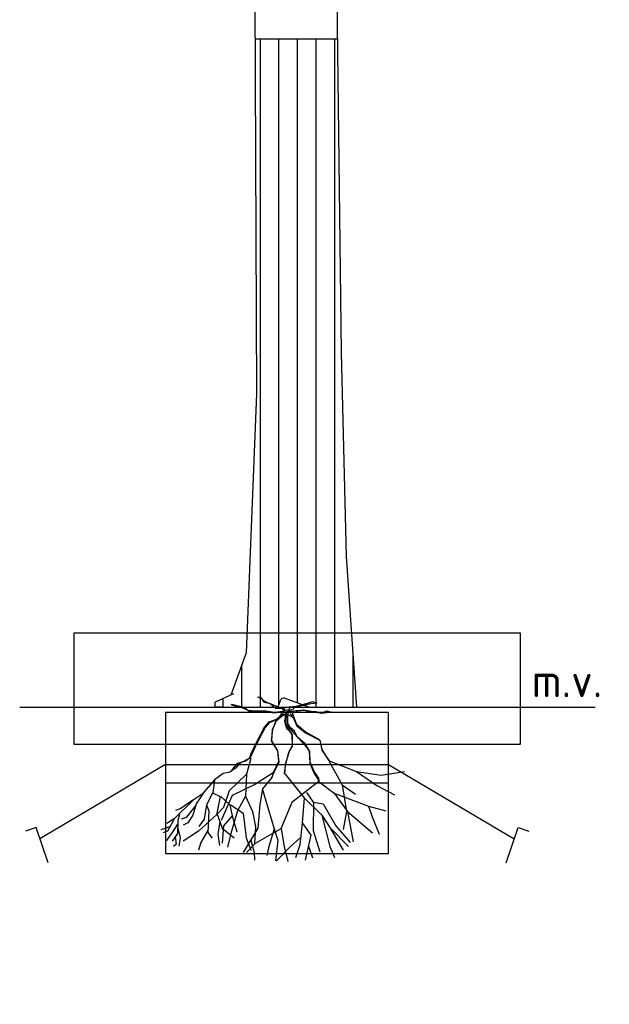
# Model space of a CAD drawing. Header units: metres. Extents: x 197542 to 199322, y 355606 to 356153.
# Tile 12 of 19: x 199006.93 to 199008.52, y 355622.58 to 355625.23. Entities that reach past the tile are written whole.
import ezdxf
from ezdxf.enums import TextEntityAlignment as Align

# ---------------------------------------------------------------- set-up
doc = ezdxf.new("R2010")
doc.units = ezdxf.units.M
for name, color, linetype in [('X-XX-NIEUW-DETAIL-S', 1, 'Continuous'), ('X-XX-NIEUW-DETAIL-T', 3, 'Continuous'), ('X-XX-NIEUW-DETAIL_GROEN-S', 7, 'Continuous')]:
    doc.layers.add(name, color=color, linetype=linetype)
doc.styles.add('NLCS-ISO-T18', font='NLCS-ISO.ttf')
pattern_1 = [(0, (-2.8, -0.948), (0, 6.985), [5.08, -1.905]), (90, (-2.8, -0.948), (-6.985, 4e-16), [5.08, -1.905])]

# ---------------------------------------------------------------- blocks, each defined once
blk = doc.blocks.new('TREE-F18')
at = {"color": 0}
for p, q in [((-1.673, 9.476), (-1.289, 11.399)), ((-0.264, 10.392), (0.633, 11.444)), ((0.121, 10.346), (-0.135, 11.49)), ((0.537, 9.842), (0.697, 11.444)), ((2.139, 10.804), (2.107, 11.399)), ((-2.954, 8.881), (-3.851, 10.62)), ((-2.954, 10.346), (-3.275, 11.17)), ((-1.833, 9.11), (-2.282, 10.758)), ((-1.513, 10.3), (-1.801, 11.216)), ((-0.936, 10.209), (-0.648, 11.216)), ((1.178, 10.437), (1.274, 11.032)), ((1.883, 8.927), (2.876, 10.804)), ((2.075, 10.117), (2.651, 10.804)), ((2.363, 9.842), (2.139, 10.804)), ((2.683, 9.659), (2.363, 10.62)), ((5.727, 10.025), (5.887, 10.62)), ((-4.14, 7.645), (-4.524, 9.98)), ((-3.371, 8.744), (-4.332, 10.025)), ((-2.954, 8.881), (-4.204, 10.346)), ((-2.41, 7.92), (-2.954, 10.346)), ((-1.096, 8.515), (-0.936, 10.209)), ((-0.968, 9.659), (-0.264, 10.392)), ((0.313, 8.973), (0.121, 10.346)), ((0.345, 8.973), (2.075, 10.117)), ((0.794, 8.973), (1.178, 10.437)), ((2.043, 8.835), (2.107, 10.071)), ((3.709, 9.339), (3.933, 10.392)), ((4.189, 8.744), (4.285, 10.071)), ((4.573, 9.385), (4.477, 10.254)), ((5.246, 9.11), (5.727, 10.025)), ((7.104, 9.659), (7.2, 10.3)), ((7.392, 10.163), (7.552, 10.346)), ((7.456, 9.568), (7.392, 10.163)), ((-5.805, 8.057), (-6.286, 9.385)), ((-4.14, 7.645), (-5.837, 9.293)), ((-1.096, 8.515), (-1.673, 9.476)), ((0.794, 8.973), (0.537, 9.842)), ((2.876, 7.782), (2.683, 9.659)), ((3.26, 7.599), (3.709, 9.339)), ((4.285, 8.927), (3.484, 9.659)), ((4.445, 8.423), (4.573, 9.385)), ((5.246, 9.247), (4.958, 9.705)), ((5.887, 9.156), (6.912, 9.934)), ((7.264, 8.927), (7.104, 9.659)), ((7.264, 8.332), (7.296, 9.339)), ((7.296, 9.339), (7.649, 9.934)), ((7.649, 9.247), (8.065, 9.888)), ((7.969, 9.156), (8.257, 9.293)), ((-4.075, 7.645), (-3.851, 9.018)), ((-2.506, 7.05), (-3.371, 8.744)), ((-2.41, 7.92), (-2.954, 8.881)), ((-1.865, 6.959), (-1.833, 9.11)), ((-0.392, 6.959), (0.345, 8.973)), ((1.338, 6.821), (0.794, 8.973)), ((1.755, 7.096), (1.883, 8.927)), ((2.235, 7.645), (2.043, 8.835)), ((3.612, 7.966), (3.292, 9.201)), ((3.644, 8.011), (4.189, 8.744)), ((4.637, 7.782), (4.285, 8.927)), ((4.637, 7.874), (5.887, 9.156)), ((5.182, 7.599), (5.246, 9.247)), ((5.502, 8.24), (5.855, 8.79)), ((6.591, 8.515), (6.912, 8.698)), ((7.296, 8.606), (7.649, 9.247)), ((7.488, 8.194), (7.969, 9.156)), ((7.809, 8.79), (8.065, 8.927)), ((8.065, 8.927), (8.417, 9.064)), ((-5.549, 7.233), (-5.805, 8.057)), ((-1.225, 6.592), (-1.096, 8.515)), ((3.612, 6.409), (4.349, 8.332)), ((3.773, 7.142), (3.612, 7.966)), ((5.342, 7.142), (5.502, 8.24)), ((6.047, 7.142), (6.72, 8.103)), ((6.239, 6.775), (7.488, 8.194)), ((6.271, 7.92), (6.591, 8.515)), ((6.72, 8.103), (7.04, 8.24)), ((7.168, 7.874), (7.264, 8.332)), ((7.488, 8.194), (8.001, 8.561)), ((-5.549, 7.233), (-6.734, 7.599)), ((-3.243, 6.226), (-4.14, 7.645)), ((-3.787, 5.585), (-4.075, 7.645)), ((-1.225, 6.592), (-2.41, 7.92)), ((2.716, 6.455), (2.235, 7.645)), ((2.716, 6.455), (3.26, 7.599)), ((3.709, 7.142), (2.876, 7.782)), ((3.805, 6.043), (4.189, 7.325)), ((4.189, 7.325), (4.637, 7.874)), ((4.413, 6.501), (4.637, 7.782)), ((5.342, 7.142), (5.182, 7.599)), ((6.047, 7.05), (6.271, 7.92)), ((6.271, 6.775), (7.072, 7.416)), ((7.072, 7.416), (7.424, 7.554)), ((-3.243, 6.226), (-5.549, 7.233)), ((-1.833, 6.913), (-2.506, 7.05)), ((-2.25, 5.311), (-0.392, 6.959)), ((-1.385, 6.18), (-1.833, 6.913)), ((1.562, 5.951), (1.338, 6.821)), ((1.562, 5.906), (1.755, 7.096)), ((4.381, 6.501), (3.773, 7.142)), ((4.926, 6.18), (5.342, 7.142)), ((5.598, 6.272), (6.047, 7.05)), ((5.631, 6.318), (6.239, 6.775)), ((-6.126, 5.631), (-7.311, 6.363)), ((-3.787, 5.585), (-4.684, 6.318)), ((-2.25, 5.356), (-3.243, 6.226)), ((0.057, 4.761), (-1.225, 6.592)), ((2.043, 5.54), (3.612, 6.409)), ((2.651, 4.761), (2.716, 6.455)), ((2.651, 4.761), (3.805, 6.043)), ((4.894, 6.226), (4.413, 6.501)), ((4.798, 5.219), (5.631, 6.318)), ((4.798, 5.265), (4.926, 6.18)), ((-4.748, 4.578), (-6.126, 5.631)), ((-2.922, 3.8), (-3.787, 5.585)), ((-1.897, 4.716), (-2.25, 5.311)), ((-2.25, 5.311), (-2.218, 5.082)), ((0.858, 4.67), (2.043, 5.54)), ((0.954, 5.036), (1.562, 5.906)), ((-6.414, 4.853), (-7.983, 4.578)), ((-4.748, 4.578), (-6.414, 4.853)), ((-2.218, 5.082), (-1.897, 4.578)), ((-1.609, 3.937), (-1.897, 4.716)), ((0.089, 4.716), (-0.007, 3.983)), ((0.057, 4.029), (0.089, 4.761)), ((0.089, 4.761), (0.089, 4.716)), ((0.954, 5.036), (0.794, 4.624)), ((0.826, 4.624), (0.954, 5.036)), ((2.363, 3.571), (2.651, 4.761)), ((3.741, 4.624), (4.221, 4.716)), ((4.221, 4.716), (4.798, 5.219)), ((-2.922, 3.754), (-4.748, 4.578)), ((-1.897, 4.578), (-1.641, 3.846)), ((-0.199, 3.113), (0.057, 4.029)), ((-0.007, 3.983), (-0.199, 3.113)), ((0.794, 4.624), (0.441, 3.846)), ((0.505, 3.8), (0.826, 4.624)), ((2.395, 3.525), (3.132, 3.983)), ((3.132, 3.983), (3.388, 4.304)), ((3.516, 4.304), (3.228, 3.937)), ((3.388, 4.304), (3.773, 4.624)), ((3.773, 4.624), (3.516, 4.304)), ((-2.41, 2.93), (-2.922, 3.754)), ((-2.922, 3.754), (-2.442, 2.885)), ((-1.641, 3.846), (-1.609, 3.022)), ((-1.577, 2.976), (-1.609, 3.937)), ((0.441, 3.846), (0.537, 2.976)), ((0.569, 2.976), (0.505, 3.8)), ((1.947, 2.381), (2.395, 3.525)), ((2.427, 3.525), (2.363, 3.205)), ((2.716, 3.754), (2.427, 3.525)), ((3.228, 3.937), (2.716, 3.754)), ((-2.442, 2.885), (-2.314, 2.152)), ((-2.282, 2.152), (-2.41, 2.93)), ((-1.609, 3.022), (-1.289, 2.427)), ((-1.257, 2.518), (-1.577, 2.976)), ((-0.199, 3.113), (-0.456, 2.61)), ((-0.424, 2.564), (-0.199, 3.113)), ((0.537, 2.976), (0.954, 2.198)), ((0.986, 2.198), (0.569, 2.976)), ((2.363, 3.205), (1.947, 2.29)), ((-2.314, 2.152), (-1.289, 1.511)), ((-1.321, 1.603), (-2.282, 2.152)), ((-1.289, 2.427), (-0.776, 1.923)), ((-0.872, 2.015), (-1.257, 2.518)), ((-0.52, 1.603), (-0.872, 2.015)), ((-0.456, 2.61), (-0.456, 1.74)), ((-0.392, 1.74), (-0.424, 2.564)), ((0.89, 1.328), (0.986, 2.198)), ((0.954, 2.198), (0.89, 1.328)), ((1.402, 1.191), (1.947, 2.381)), ((1.947, 2.29), (1.434, 1.145)), ((-0.744, 1.054), (-1.321, 1.603)), ((-1.289, 1.511), (-0.744, 0.962)), ((-0.776, 1.923), (-0.584, 1.466)), ((-0.584, 1.466), (-0.296, 1.191)), ((-0.231, 1.191), (-0.52, 1.603)), ((-0.456, 1.74), (-0.135, 1.191)), ((-0.231, 1.42), (-0.392, 1.74)), ((-0.039, 1.237), (-0.231, 1.42)), ((0.89, 1.328), (0.601, 0.596)), ((0.697, 0.733), (0.89, 1.328)), ((-0.488, 0.413), (-0.744, 1.054)), ((-0.744, 0.962), (-0.52, 0.275)), ((-0.296, 1.191), (-0.103, 0.825)), ((-0.103, 0.87), (-0.231, 1.191)), ((-0.135, 1.191), (0.025, 0.779)), ((-0.103, 0.275), (-0.103, 0.87)), ((-0.103, 0.825), (-0.039, 0.138)), ((0.089, 0.687), (-0.039, 1.237)), ((0.025, 0.779), (0.025, 0.184)), ((0.025, 0.275), (0.089, 0.687)), ((0.537, 0.596), (0.697, 0.733)), ((0.633, 0.596), (1.114, 0.825)), ((1.114, 0.733), (0.633, 0.55)), ((1.114, 0.825), (1.402, 1.191)), ((1.434, 1.145), (1.114, 0.733)), ((-3.05, 0.001), (-2.41, 0.092)), ((-2.762, -0.091), (-3.05, 0.001)), ((-2.41, 0.047), (-2.762, -0.091)), ((-2.41, 0.092), (-1.865, 0.001)), ((-2.025, -0.045), (-2.41, 0.047)), ((-1.865, 0.001), (-1.705, -0.045)), ((-0.68, 0.001), (-0.776, -0.091)), ((-0.103, -0.045), (-0.68, 0.001)), ((-0.52, 0.275), (-0.456, 0.001)), ((-0.039, 0.138), (-0.488, 0.413)), ((-0.456, 0.001), (-0.456, 0.275)), ((-0.456, 0.275), (-0.296, 0.138)), ((-0.36, -0.045), (0.249, 0.001)), ((-0.167, 0.092), (0.025, 0.275)), ((0.185, 0.23), (-0.167, 0.092)), ((0.025, 0.184), (-0.103, 0.275)), ((-0.039, 0.001), (0.025, 0.184)), ((0.249, 0.001), (-0.039, 0.001)), ((0.025, 0.184), (0.345, 0.138)), ((0.121, -0.045), (0.633, 0.047)), ((0.633, 0.55), (0.153, 0.092)), ((0.153, 0.092), (0.345, 0.321)), ((0.601, 0.596), (0.185, 0.23)), ((0.345, 0.23), (0.633, 0.596)), ((0.345, 0.321), (0.537, 0.596)), ((0.345, 0.138), (0.345, 0.23)), ((0.761, 0.001), (0.377, -0.045)), ((0.633, 0.047), (0.954, 0.047)), ((1.338, -0.091), (0.761, 0.001)), ((0.954, 0.047), (1.37, -0.045)), ((-2.089, -0.686), (-1.673, -0.64)), ((-1.577, -0.045), (-2.025, -0.045)), ((-1.705, -0.045), (-1.321, -0.137)), ((-1.673, -0.64), (-1.192, -0.503)), ((-1.16, -0.182), (-1.577, -0.045)), ((-0.936, -0.549), (-1.449, -0.686)), ((-1.321, -0.137), (-1, -0.091)), ((-1.192, -0.503), (-0.968, -0.457)), ((-0.776, -0.091), (-1.16, -0.182)), ((-1, -0.091), (-0.712, -0.091)), ((-0.968, -0.457), (-0.584, -0.411)), ((-0.68, -0.457), (-0.936, -0.549)), ((-0.712, -0.091), (-0.36, -0.045)), ((-0.199, -0.411), (-0.68, -0.457)), ((-0.584, -0.411), (-0.488, -0.228)), ((-0.488, -0.228), (-0.264, -0.137)), ((-0.264, -0.137), (-0.103, -0.045)), ((0.089, -0.137), (-0.264, -0.228)), ((-0.264, -0.228), (-0.199, -0.411)), ((0.089, -0.274), (0.089, -0.137)), ((0.377, -0.32), (0.089, -0.274)), ((0.377, -0.045), (0.121, -0.091)), ((0.121, -0.091), (0.217, -0.274)), ((0.217, -0.274), (0.697, -0.274)), ((0.633, -0.457), (0.377, -0.32)), ((1.018, -0.64), (0.633, -0.457)), ((0.697, -0.274), (1.05, -0.64)), ((1.306, -0.777), (1.018, -0.64)), ((1.05, -0.64), (1.434, -0.732)), ((1.626, -0.091), (1.338, -0.091)), ((1.37, -0.045), (1.851, -0.045)), ((2.171, -0.091), (1.626, -0.091)), ((1.851, -0.045), (2.523, -0.137)), ((2.491, -0.091), (2.171, -0.091)), ((2.78, -0.365), (2.491, -0.091)), ((2.523, -0.137), (3.004, -0.365)), ((2.908, -0.411), (2.78, -0.365)), ((3.548, -0.594), (2.908, -0.411)), ((3.004, -0.365), (3.356, -0.411)), ((3.356, -0.411), (3.676, -0.594)), ((3.676, -0.594), (3.548, -0.594)), ((-1.801, -0.823), (-2.089, -0.686)), ((-1.449, -0.686), (-1.801, -0.823)), ((1.562, -0.96), (1.306, -0.777)), ((1.434, -0.732), (1.626, -1.052)), ((1.722, -1.189), (1.562, -0.96)), ((1.626, -1.052), (1.883, -1.144)), ((1.883, -1.144), (1.722, -1.189))]:
    blk.add_line(p, q, dxfattribs=at)

msp = doc.modelspace()

# ---------------------------------------------------------------- hatches: boundary and pattern name
at = {"layer": 'X-XX-NIEUW-DETAIL-S', "true_color": 0x59422c}
h = msp.add_hatch(dxfattribs=at)
h.set_pattern_fill('ANGLE', color=49)
h.set_pattern_definition(pattern_1)
h.paths.add_polyline_path([(199007.5755, 355624.5816), (199007.5619, 355624.5816), (199007.5657, 355623.6252), (199007.5377, 355622.928), (199007.5255, 355622.8941), (199007.5255, 355622.7816), (199007.5755, 355622.7816)])
h.paths.add_polyline_path([(199007.7836, 355624.5816), (199007.7755, 355624.5816), (199007.7755, 355622.7816), (199007.8255, 355622.7816), (199007.8255, 355622.9194), (199007.8077, 355623.1872), (199007.7937, 355623.7368)])
at = {"layer": 'X-XX-NIEUW-DETAIL-S'}
h = msp.add_hatch(dxfattribs=at)
h.set_pattern_fill('ANGLE', color=37)
h.set_pattern_definition(pattern_1)
h.paths.add_polyline_path([(199007.6255, 355624.5816), (199007.5755, 355624.5816), (199007.5755, 355622.7816), (199007.6237, 355622.7816), (199007.6255, 355622.7872)])
h.paths.add_polyline_path([(199007.7755, 355624.5816), (199007.7255, 355624.5816), (199007.7255, 355622.7816), (199007.7755, 355622.7816)])
at = {"layer": 'X-XX-NIEUW-DETAIL-S', "true_color": 0xae855b}
h = msp.add_hatch(dxfattribs=at)
h.set_pattern_fill('ANGLE', color=45)
h.set_pattern_definition(pattern_1)
h.paths.add_polyline_path([(199007.7255, 355624.5816), (199007.6755, 355624.5816), (199007.6755, 355622.7932), (199007.7067, 355622.7816), (199007.7255, 355622.7816)])
edge = h.paths.add_edge_path()
edge.add_line((199007.6755, 355624.5816), (199007.6255, 355624.5816))
edge.add_line((199007.6255, 355624.5816), (199007.6255, 355622.7872))
edge.add_line((199007.6255, 355622.7872), (199007.6301, 355622.801))
edge.add_ellipse((199007.6386, 355622.7944), major_axis=(0, 0.012), ratio=0.833333, start_angle=-17.2658, end_angle=68.6294, ccw=False)
edge.add_line((199007.6416, 355622.8058), (199007.6755, 355622.7932))
edge.add_line((199007.6755, 355622.7932), (199007.6755, 355624.5816))
at = {"layer": 'X-XX-NIEUW-DETAIL-S', "true_color": 0x302318}
h = msp.add_hatch(dxfattribs=at)
h.set_pattern_fill('ANGLE', color=19)
h.set_pattern_definition(pattern_1)
h.paths.add_polyline_path([(199007.0955, 355622.6816), (199007.0955, 355623.5816), (199007.1755, 355623.5816), (199007.1755, 355622.6816), (199007.1355, 355622.5816)])
h = msp.add_hatch(dxfattribs=at)
h.set_pattern_fill('ANGLE', color=19)
h.set_pattern_definition(pattern_1)
h.paths.add_polyline_path([(199008.1755, 355622.6816), (199008.1755, 355623.5816), (199008.2555, 355623.5816), (199008.2555, 355622.6816), (199008.2155, 355622.5816)])
at = {"layer": 'X-XX-NIEUW-DETAIL-S', "true_color": 0xcbb095}
h = msp.add_hatch(dxfattribs=at)
h.set_pattern_fill('ANGLE', color=253)
h.set_pattern_definition(pattern_1)
h.paths.add_polyline_path([(199008.2555, 355623.5316), (199007.0955, 355623.5316), (199007.0955, 355623.4616), (199008.2555, 355623.4616)])
at = {"layer": 'X-XX-NIEUW-DETAIL-S', "true_color": 0x092f18, "transparency": 33554674}
h = msp.add_hatch(dxfattribs=at)
h.set_pattern_fill('ANGLE', color=108)
h.set_pattern_definition(pattern_1)
h.paths.add_polyline_path([(199007.0755, 355622.9816), (199008.2755, 355622.9816), (199008.2755, 355622.6816), (199007.0755, 355622.6816)])
at = {"layer": 'X-XX-NIEUW-DETAIL-S', "true_color": 0x59422c}
h = msp.add_hatch(dxfattribs=at)
h.set_pattern_fill('ANGLE', color=49)
h.set_pattern_definition(pattern_1)
h.paths.add_polyline_path([(199007.5255, 355622.8941), (199007.4969, 355622.8144), (199007.4755, 355622.8044), (199007.4755, 355622.7816), (199007.5255, 355622.7816)])
h.paths.add_polyline_path([(199007.4755, 355622.8044), (199007.4547, 355622.7948), (199007.4547, 355622.7816), (199007.4755, 355622.7816)])
h.paths.add_polyline_path([(199007.8255, 355622.9194), (199007.8255, 355622.7816), (199007.8347, 355622.7816)])

# ---------------------------------------------------------------- linework, layer by layer
at = {"layer": 'X-XX-NIEUW-DETAIL-S', "flags": 128}
for points in [[(199007.5619, 355625.1816), (199007.7836, 355625.1816)], [(199007.5755, 355625.1816), (199007.5755, 355623.3816)], [(199007.6255, 355625.1816), (199007.6255, 355623.3872)], [(199007.6755, 355625.1816), (199007.6755, 355623.3932)], [(199007.7255, 355625.1816), (199007.7255, 355623.3816)], [(199007.7755, 355625.1816), (199007.7755, 355623.3816)], [(199007.8255, 355623.5194), (199007.8255, 355623.3816)], [(199007.5255, 355623.4941), (199007.5255, 355623.3816)], [(199007.4755, 355623.4044), (199007.4755, 355623.3816)], [(199006.9286, 355623.3816), (199008.4776, 355623.3816)], [(199007.3214, 355623.3677), (199007.3214, 355622.9874), (199007.9214, 355622.9874), (199007.9214, 355623.3677), (199007.3214, 355623.3677)], [(199007.3214, 355623.2276), (199006.9831, 355623.0269)], [(199007.3214, 355623.2276), (199007.9214, 355623.2276)], [(199007.9214, 355623.2276), (199008.2598, 355623.0269)], [(199007.3214, 355623.1776), (199007.9214, 355623.1776)], [(199007.005, 355622.9629), (199006.9726, 355623.0575), (199006.9442, 355623.0478)], [(199008.2378, 355622.9629), (199008.2703, 355623.0575), (199008.2986, 355623.0478)]]:
    msp.add_lwpolyline(points, dxfattribs=at)
msp.add_lwpolyline([(199007.0755, 355623.5816), (199008.2755, 355623.5816), (199008.2755, 355623.2816), (199007.0755, 355623.2816)], close=True, dxfattribs=at)
at = {"layer": 'X-XX-NIEUW-DETAIL_GROEN-S', "color": 37}
for p, q in [((199007.5607, 355625.4792), (199007.5657, 355624.2252)), ((199007.7807, 355625.4228), (199007.7937, 355624.3368)), ((199007.7937, 355624.3368), (199007.8077, 355623.7872)), ((199007.5657, 355624.2252), (199007.5377, 355623.528)), ((199007.8077, 355623.7872), (199007.8347, 355623.3816)), ((199007.5377, 355623.528), (199007.4967, 355623.414)), ((199007.5037, 355623.4176), (199007.4547, 355623.3948)), ((199007.6293, 355623.3987), (199007.6237, 355623.3816)), ((199007.7067, 355623.3816), (199007.6416, 355623.4058))]:
    msp.add_line(p, q, dxfattribs=at)
at = {"layer": 'X-XX-NIEUW-DETAIL_GROEN-S', "color": 37, "flags": 128}
for points in [[(199007.4547, 355623.3816), (199007.4547, 355623.3948)], [(199007.4755, 355623.3816), (199007.4547, 355623.3816)], [(199007.4755, 355623.3816), (199007.6237, 355623.3816)], [(199007.7067, 355623.3816), (199007.8255, 355623.3816)], [(199007.8255, 355623.3816), (199007.8347, 355623.3816)]]:
    msp.add_lwpolyline(points, dxfattribs=at)
at = {"layer": 'X-XX-NIEUW-DETAIL_GROEN-S', "color": 37}
msp.add_ellipse((199007.6386, 355623.3944), major_axis=(0, 0.012), ratio=0.833333, start_param=-0.301345, end_param=1.197809, dxfattribs=at)

# ---------------------------------------------------------------- block references
at = {"layer": 'X-XX-NIEUW-DETAIL_GROEN-S', "color": 37, "xscale": 0.04, "yscale": 0.035, "zscale": 0.035, "rotation": 180}
msp.add_blockref('TREE-F18', (199007.645, 355623.3683), dxfattribs=at)

# ---------------------------------------------------------------- texts
at = {"layer": 'X-XX-NIEUW-DETAIL-T', "style": 'NLCS-ISO-T18'}
msp.add_text('m.v.', height=0.09, dxfattribs=at).set_placement((199008.4015, 355623.3816), align=Align.BOTTOM_CENTER)

doc.saveas('drawing.dxf')
